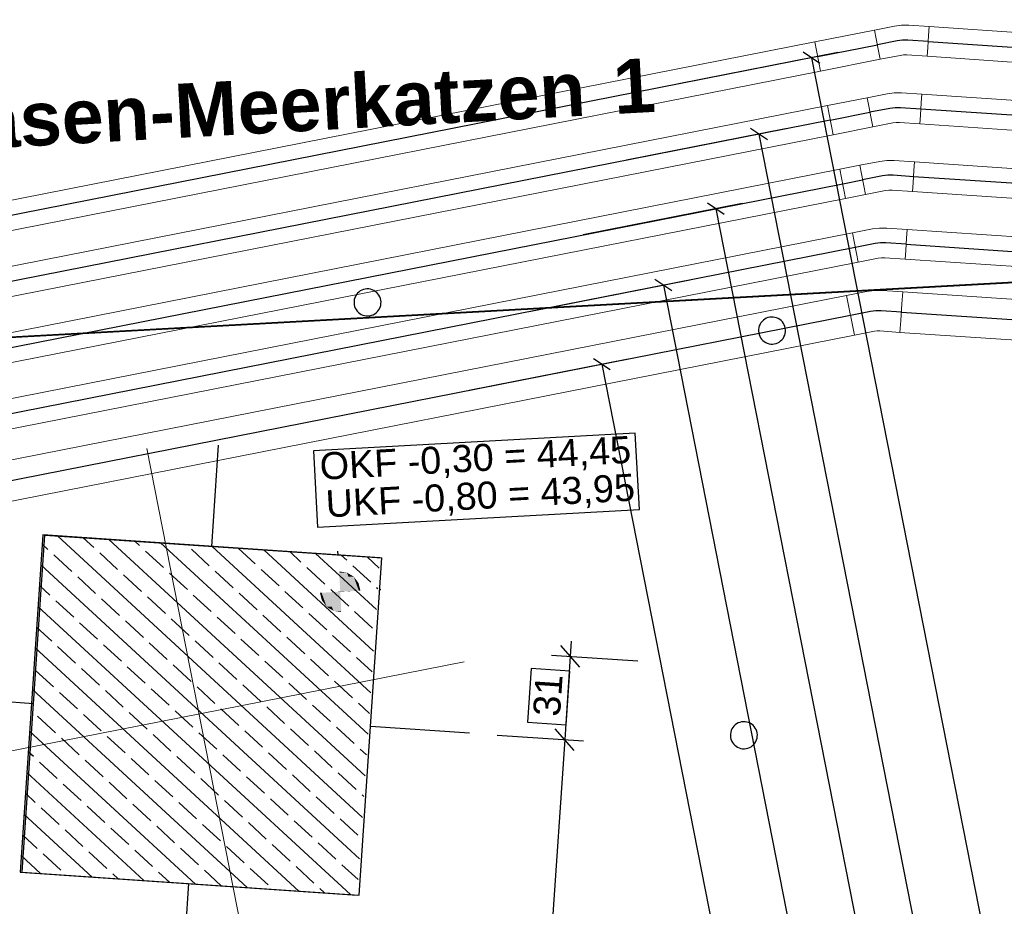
# Model space of a CAD drawing. Extents: x -779 to 790, y -208 to 633.
# Tile 193 of 232: x 237 to 309, y 43 to 108. Entities that reach past the tile are written whole.
import ezdxf
from ezdxf.lldxf.tags import DXFTag

# ---------------------------------------------------------------- set-up
doc = ezdxf.new("R2010")
doc.units = 0
doc.layers.get('0').update_dxf_attribs({"lineweight": 25})
for name, color, linetype, lineweight, true_color in [('01 Höhen im Gebäude - Basis', 7, 'Continuous', 25, 0x848484), ('01 Höhen im Gebäude - Basis-gefuellt', 7, 'Continuous', 35, 0xfefefe), ('02 Raster Bemaßung', 7, 'Continuous', 25, 0x848484), ('02 Raster Gebäude-A07F5V4QWF', 7, 'Continuous', 25, 0x848484), ('20 Fundament-A07F5V4OWF', 7, 'Continuous', 25, 0x848484), ('20 Magerbeton Bohrungen', 7, 'Continuous', 25, 0x848484), ('20 Räume Innen', 9, 'Continuous', 25, 0x808080), ('ELT Leerrohre', 1, 'Continuous', 35, 0xff0000), ('S_Mass', 150, 'Continuous', 25, 0x007fff)]:
    doc.layers.add(name, color=color, linetype=linetype, lineweight=lineweight, true_color=true_color)
doc.layers.add('02 Raster Gebäude-A07F5V53WF', color=7, linetype='Continuous', lineweight=13)
doc.styles.get("Standard").update_dxf_attribs({"font": 'arial.ttf'})
tags = doc.linetypes.add('Raster-A07F5V4TWF', pattern=[0.2, 0.1, -0.05, 0, -0.05]).pattern_tags.tags
tags[10:11] = [DXFTag(74, 4), DXFTag(75, 0), DXFTag(340, '0'), DXFTag(46, 1.0), DXFTag(50, 0.0), DXFTag(44, 0.0), DXFTag(45, 0.0)]
tags[8:9] = [DXFTag(74, 4), DXFTag(75, 0), DXFTag(340, '0'), DXFTag(46, 1.0), DXFTag(50, 0.0), DXFTag(44, 0.0), DXFTag(45, 0.0)]
tags[6:7] = [DXFTag(74, 4), DXFTag(75, 0), DXFTag(340, '0'), DXFTag(46, 1.0), DXFTag(50, 0.0), DXFTag(44, 0.0), DXFTag(45, 0.0)]
tags[4:5] = [DXFTag(74, 4), DXFTag(75, 0), DXFTag(340, '0'), DXFTag(46, 1.0), DXFTag(50, 0.0), DXFTag(44, 0.0), DXFTag(45, 0.0)]
tags = doc.linetypes.add('Raster-A07F5V57WF', pattern=[0.2, 0.1, -0.05, 0, -0.05]).pattern_tags.tags
tags[10:11] = [DXFTag(74, 4), DXFTag(75, 0), DXFTag(340, '0'), DXFTag(46, 1.0), DXFTag(50, 0.0), DXFTag(44, 0.0), DXFTag(45, 0.0)]
tags[8:9] = [DXFTag(74, 4), DXFTag(75, 0), DXFTag(340, '0'), DXFTag(46, 1.0), DXFTag(50, 0.0), DXFTag(44, 0.0), DXFTag(45, 0.0)]
tags[6:7] = [DXFTag(74, 4), DXFTag(75, 0), DXFTag(340, '0'), DXFTag(46, 1.0), DXFTag(50, 0.0), DXFTag(44, 0.0), DXFTag(45, 0.0)]
tags[4:5] = [DXFTag(74, 4), DXFTag(75, 0), DXFTag(340, '0'), DXFTag(46, 1.0), DXFTag(50, 0.0), DXFTag(44, 0.0), DXFTag(45, 0.0)]
tags = doc.linetypes.add('Strichpunkt', pattern=[1, 0.5, -0.25, 0, -0.25]).pattern_tags.tags
tags[10:11] = [DXFTag(74, 4), DXFTag(75, 0), DXFTag(340, '0'), DXFTag(46, 1.0), DXFTag(50, 0.0), DXFTag(44, 0.0), DXFTag(45, 0.0)]
tags[8:9] = [DXFTag(74, 4), DXFTag(75, 0), DXFTag(340, '0'), DXFTag(46, 1.0), DXFTag(50, 0.0), DXFTag(44, 0.0), DXFTag(45, 0.0)]
tags[6:7] = [DXFTag(74, 4), DXFTag(75, 0), DXFTag(340, '0'), DXFTag(46, 1.0), DXFTag(50, 0.0), DXFTag(44, 0.0), DXFTag(45, 0.0)]
tags[4:5] = [DXFTag(74, 4), DXFTag(75, 0), DXFTag(340, '0'), DXFTag(46, 1.0), DXFTag(50, 0.0), DXFTag(44, 0.0), DXFTag(45, 0.0)]
tags = doc.linetypes.add('STRICHPUNKT2', pattern=[12.7, 6.35, -3.175, 0, -3.175]).pattern_tags.tags
tags[10:11] = [DXFTag(74, 4), DXFTag(75, 0), DXFTag(340, '0'), DXFTag(46, 0.0), DXFTag(50, 0.0), DXFTag(44, 0.0), DXFTag(45, 0.0)]
tags[8:9] = [DXFTag(74, 4), DXFTag(75, 0), DXFTag(340, '0'), DXFTag(46, 0.0), DXFTag(50, 0.0), DXFTag(44, 0.0), DXFTag(45, 0.0)]
tags[6:7] = [DXFTag(74, 4), DXFTag(75, 0), DXFTag(340, '0'), DXFTag(46, 0.0), DXFTag(50, 0.0), DXFTag(44, 0.0), DXFTag(45, 0.0)]
tags[4:5] = [DXFTag(74, 4), DXFTag(75, 0), DXFTag(340, '0'), DXFTag(46, 0.0), DXFTag(50, 0.0), DXFTag(44, 0.0), DXFTag(45, 0.0)]
tags = doc.linetypes.add('Wipeout_Contour-A07F5V4SWF', pattern=[1, 0, -1]).pattern_tags.tags
tags[6:7] = [DXFTag(74, 4), DXFTag(75, 0), DXFTag(340, '0'), DXFTag(46, 1.0), DXFTag(50, 0.0), DXFTag(44, 0.0), DXFTag(45, 0.0)]
tags[4:5] = [DXFTag(74, 4), DXFTag(75, 0), DXFTag(340, '0'), DXFTag(46, 1.0), DXFTag(50, 0.0), DXFTag(44, 0.0), DXFTag(45, 0.0)]

# ---------------------------------------------------------------- blocks, each defined once
blk = doc.blocks.new('Referenz-A07F5V4VWF', base_point=(-401.415, -176.34))
at = {"color": 0, "linetype": 'ByBlock', "lineweight": -2, "ltscale": 12.5}
for p, q in [((238.258, 70.157), (236.571, 45.209)), ((263.204, 68.471), (238.258, 70.157)), ((236.571, 45.209), (261.518, 43.523)), ((261.518, 43.523), (261.518, 43.528))]:
    blk.add_line(p, q, dxfattribs=at)
at = {"layer": '01 Höhen im Gebäude - Basis', "color": 0, "linetype": 'Wipeout_Contour-A07F5V4SWF', "lineweight": -2, "ltscale": 1.625}
for p, q in [((282.104, 77.683), (258.277, 76.379)), ((282.413, 72.033), (282.104, 77.683)), ((258.277, 76.379), (258.586, 70.729)), ((258.586, 70.729), (282.413, 72.033))]:
    blk.add_line(p, q, dxfattribs=at)
at = {"layer": '01 Höhen im Gebäude - Basis', "color": 0, "lineweight": -2}
for p, q in [((260.116, 68.679), (260.101, 68.953)), ((263.189, 66.117), (263.26, 66.121))]:
    blk.add_line(p, q, dxfattribs=at)
at = {"layer": '01 Höhen im Gebäude - Basis-gefuellt', "color": 0}
for points in [[(260.204, 67.452), (260.183, 67.452), (260.183, 67.455)], [(260.265, 65.957), (260.204, 67.452), (260.183, 67.452)], [(260.818, 65.987), (260.263, 65.987), (260.204, 67.452)], [(260.762, 67.372), (260.237, 67.372), (260.204, 67.452)], [(260.818, 65.987), (260.762, 67.372), (260.237, 67.372)], [(261.309, 66.014), (260.817, 66.014), (260.762, 67.372)], [(261.266, 67.074), (260.882, 67.074), (260.762, 67.372)], [(261.309, 66.014), (261.266, 67.074), (260.882, 67.074)], [(261.64, 66.032), (261.308, 66.032), (261.266, 67.074)], [(261.617, 66.606), (261.434, 66.606), (261.266, 67.074)], [(261.64, 66.032), (261.617, 66.606), (261.434, 66.606)], [(261.763, 66.039), (261.64, 66.039), (261.617, 66.606)], [(258.889, 65.875), (258.767, 65.875), (258.889, 65.882)], [(258.912, 65.308), (258.889, 65.875), (258.767, 65.875)], [(259.221, 65.882), (258.889, 65.882), (259.22, 65.9)], [(259.095, 65.308), (258.912, 65.308), (258.889, 65.882)], [(259.263, 64.84), (259.221, 65.882), (258.889, 65.882)], [(259.712, 65.9), (259.22, 65.9), (259.711, 65.927)], [(259.647, 64.84), (259.263, 64.84), (259.22, 65.9)], [(259.767, 64.542), (259.712, 65.9), (259.22, 65.9)], [(260.266, 65.927), (259.711, 65.927), (260.265, 65.957)], [(260.292, 64.542), (259.767, 64.542), (259.711, 65.927)], [(260.325, 64.462), (260.266, 65.927), (259.711, 65.927)], [(260.265, 65.957), (260.818, 65.987), (260.263, 65.987)], [(260.346, 64.462), (260.325, 64.462), (260.265, 65.957)], [(260.818, 65.987), (261.309, 66.014), (260.817, 66.014)], [(261.309, 66.014), (261.64, 66.032), (261.308, 66.032)], [(261.64, 66.032), (261.763, 66.039), (261.64, 66.039)], [(259.263, 64.84), (259.095, 65.308), (258.912, 65.308)], [(259.767, 64.542), (259.647, 64.84), (259.263, 64.84)], [(260.325, 64.462), (260.292, 64.542), (259.767, 64.542)], [(260.347, 64.459), (260.346, 64.462), (260.325, 64.462)]]:
    blk.add_solid(points, dxfattribs=at)
at = {"layer": '02 Raster Bemaßung', "color": 0, "lineweight": -2}
for p, q in [((277.99, 60.381), (276.594, 61.979)), ((277.368, 62.303), (277.292, 61.18)), ((275.889, 61.275), (282.281, 60.843)), ((277.292, 61.18), (276.875, 55.016)), ((277.573, 54.217), (276.177, 55.815)), ((271.886, 55.353), (278.278, 54.921)), ((276.875, 55.016), (273.653, 7.35))]:
    blk.add_line(p, q, dxfattribs=at)
at = {"layer": '02 Raster Bemaßung', "color": 0, "linetype": 'Wipeout_Contour-A07F5V4SWF', "lineweight": -2, "ltscale": 1.625}
for p, q in [((274.395, 60.278), (274.126, 56.3)), ((277.246, 60.085), (274.395, 60.278)), ((276.977, 56.107), (277.246, 60.085)), ((274.126, 56.3), (276.977, 56.107))]:
    blk.add_line(p, q, dxfattribs=at)
at = {"layer": '02 Raster Gebäude-A07F5V4QWF', "color": 0, "linetype": 'Raster-A07F5V4TWF', "lineweight": -2, "ltscale": 187.5}
blk.add_line((444.852, 96.184), (-90.346, 66.899), dxfattribs=at)
at = {"layer": '02 Raster Gebäude-A07F5V4QWF', "color": 0, "linetype": 'Strichpunkt', "lineweight": -2, "ltscale": 0.405}
for p, q in [((251.237, 76.797), (250.731, 69.314)), ((237.561, 57.673), (229.931, 58.189)), ((269.845, 55.491), (262.504, 55.987)), ((249.045, 44.37), (244.7, -19.913))]:
    blk.add_line(p, q, dxfattribs=at)
at = {"layer": '20 Fundament-A07F5V4OWF', "color": 0, "lineweight": -2}
for p, q in [((238.258, 70.157), (236.571, 45.209)), ((263.204, 68.471), (238.258, 70.157)), ((261.906, 49.269), (239.334, 70.084)), ((242.032, 69.229), (241.244, 69.955)), ((238.64, 69.091), (238.212, 69.485)), ((262.114, 52.343), (243.155, 69.826)), ((245.423, 69.366), (245.065, 69.697)), ((262.322, 55.416), (246.975, 69.568)), ((262.529, 58.49), (250.796, 69.309)), ((240.405, 67.464), (239.081, 68.684)), ((243.796, 67.601), (242.473, 68.822)), ((247.188, 67.739), (245.865, 68.959)), ((250.58, 67.876), (249.256, 69.097)), ((253.972, 68.014), (252.707, 69.18)), ((262.737, 61.563), (254.617, 69.051)), ((257.363, 68.151), (256.528, 68.922)), ((262.945, 64.637), (258.438, 68.793)), ((260.755, 68.289), (260.348, 68.664)), ((263.153, 67.71), (262.259, 68.534)), ((261.698, 46.196), (238.109, 67.949)), ((262.52, 66.661), (261.196, 67.882)), ((242.169, 65.837), (240.846, 67.057)), ((245.561, 65.974), (244.237, 67.195)), ((248.953, 66.112), (247.629, 67.332)), ((252.344, 66.249), (251.021, 67.47)), ((255.736, 66.387), (254.413, 67.607)), ((259.128, 66.524), (257.805, 67.744)), ((238.777, 65.699), (238.005, 66.412)), ((250.717, 64.485), (249.394, 65.705)), ((254.109, 64.622), (252.786, 65.842)), ((257.501, 64.759), (256.177, 65.98)), ((260.893, 64.897), (259.569, 66.117)), ((263.049, 66.173), (262.961, 66.255)), ((261.02, 43.556), (237.901, 64.875)), ((240.542, 64.072), (239.218, 65.293)), ((243.934, 64.21), (242.61, 65.43)), ((247.325, 64.347), (246.002, 65.568)), ((255.874, 62.995), (254.55, 64.215)), ((259.265, 63.132), (257.942, 64.353)), ((262.657, 63.27), (261.334, 64.49)), ((242.307, 62.445), (240.983, 63.666)), ((245.698, 62.583), (244.375, 63.803)), ((249.09, 62.72), (247.767, 63.94)), ((252.482, 62.857), (251.158, 64.078)), ((238.915, 62.308), (237.797, 63.338)), ((261.03, 61.505), (259.707, 62.725)), ((244.071, 60.818), (242.748, 62.038)), ((247.463, 60.955), (246.139, 62.176)), ((250.855, 61.093), (249.531, 62.313)), ((254.246, 61.23), (252.923, 62.451)), ((257.638, 61.368), (256.315, 62.588)), ((257.199, 43.815), (237.693, 61.802)), ((240.679, 60.681), (239.356, 61.901)), ((249.227, 59.328), (247.904, 60.549)), ((252.619, 59.466), (251.296, 60.686)), ((256.011, 59.603), (254.688, 60.823)), ((259.403, 59.74), (258.079, 60.961)), ((262.633, 60.026), (261.471, 61.098)), ((239.052, 58.916), (237.729, 60.136)), ((242.444, 59.053), (241.12, 60.274)), ((245.836, 59.191), (244.512, 60.411)), ((254.384, 57.838), (253.06, 59.059)), ((257.776, 57.976), (256.452, 59.196)), ((261.167, 58.113), (259.844, 59.334)), ((253.378, 44.073), (237.485, 58.728)), ((240.817, 57.289), (239.493, 58.509)), ((244.209, 57.426), (242.885, 58.647)), ((247.6, 57.564), (246.277, 58.784)), ((250.992, 57.701), (249.669, 58.921)), ((259.54, 56.349), (258.217, 57.569)), ((262.426, 56.953), (261.609, 57.706)), ((237.425, 57.151), (237.381, 57.192)), ((242.581, 55.662), (241.258, 56.882)), ((245.973, 55.799), (244.65, 57.019)), ((249.365, 55.936), (248.041, 57.157)), ((252.757, 56.074), (251.433, 57.294)), ((256.148, 56.211), (254.825, 57.432)), ((239.19, 55.524), (237.866, 56.745)), ((249.557, 44.331), (237.278, 55.655)), ((247.738, 54.172), (246.414, 55.392)), ((251.129, 54.309), (249.806, 55.53)), ((254.521, 54.447), (253.198, 55.667)), ((257.913, 54.584), (256.59, 55.804)), ((261.305, 54.721), (259.981, 55.942)), ((240.954, 53.897), (239.631, 55.117)), ((244.346, 54.034), (243.022, 55.255)), ((237.562, 53.76), (237.174, 54.118)), ((256.286, 52.819), (254.962, 54.04)), ((259.678, 52.957), (258.354, 54.177)), ((262.218, 53.88), (261.746, 54.315)), ((239.327, 52.132), (238.004, 53.353)), ((242.719, 52.27), (241.395, 53.49)), ((246.111, 52.407), (244.787, 53.628)), ((249.502, 52.545), (248.179, 53.765)), ((252.894, 52.682), (251.571, 53.902)), ((245.736, 44.589), (237.07, 52.581)), ((261.442, 51.33), (260.119, 52.55)), ((244.483, 50.643), (243.16, 51.863)), ((247.875, 50.78), (246.552, 52)), ((251.267, 50.917), (249.943, 52.138)), ((254.659, 51.055), (253.335, 52.275)), ((258.05, 51.192), (256.727, 52.413)), ((237.7, 50.368), (236.966, 51.045)), ((241.092, 50.505), (239.768, 51.726)), ((249.64, 49.153), (248.316, 50.373)), ((253.031, 49.29), (251.708, 50.511)), ((256.423, 49.428), (255.1, 50.648)), ((259.815, 49.565), (258.492, 50.785)), ((262.01, 50.806), (261.883, 50.923)), ((239.464, 48.741), (238.141, 49.961)), ((242.856, 48.878), (241.533, 50.098)), ((246.248, 49.015), (244.924, 50.236)), ((241.916, 44.848), (236.862, 49.508)), ((254.796, 47.663), (253.473, 48.883)), ((258.188, 47.801), (256.864, 49.021)), ((261.58, 47.938), (260.256, 49.158)), ((241.229, 47.113), (239.906, 48.334)), ((244.621, 47.251), (243.297, 48.471)), ((248.013, 47.388), (246.689, 48.609)), ((251.404, 47.526), (250.081, 48.746)), ((237.837, 46.976), (236.758, 47.971)), ((259.952, 46.173), (258.629, 47.394)), ((242.994, 45.486), (241.67, 46.707)), ((246.385, 45.624), (245.062, 46.844)), ((249.777, 45.761), (248.454, 46.981)), ((253.169, 45.899), (251.845, 47.119)), ((256.561, 46.036), (255.237, 47.256)), ((238.095, 45.106), (236.654, 46.434)), ((239.602, 45.349), (238.278, 46.569)), ((236.571, 45.209), (261.518, 43.523)), ((247.647, 44.46), (246.827, 45.217)), ((251.468, 44.202), (250.218, 45.354)), ((254.933, 44.271), (253.61, 45.492)), ((258.325, 44.409), (257.002, 45.629)), ((261.595, 44.659), (260.394, 45.767)), ((243.826, 44.719), (243.435, 45.079)), ((259.11, 43.686), (258.766, 44.002)), ((261.518, 43.523), (261.518, 43.528))]:
    blk.add_line(p, q, dxfattribs=at)
at = {"layer": '20 Magerbeton Bohrungen', "color": 0, "lineweight": -2}
for p, q in [((261.751, 88.201), (261.645, 88.124)), ((261.866, 88.263), (261.751, 88.201)), ((261.988, 88.31), (261.866, 88.263)), ((262.115, 88.341), (261.988, 88.31)), ((262.245, 88.355), (262.115, 88.341)), ((262.376, 88.352), (262.245, 88.355)), ((262.505, 88.331), (262.376, 88.352)), ((262.631, 88.294), (262.505, 88.331)), ((262.75, 88.241), (262.631, 88.294)), ((262.862, 88.173), (262.75, 88.241)), ((262.964, 88.091), (262.862, 88.173)), ((261.29, 87.446), (261.286, 87.315)), ((261.31, 87.575), (261.29, 87.446)), ((261.347, 87.701), (261.31, 87.575)), ((261.4, 87.82), (261.347, 87.701)), ((261.468, 87.932), (261.4, 87.82)), ((261.551, 88.034), (261.468, 87.932)), ((261.645, 88.124), (261.551, 88.034)), ((263.054, 87.996), (262.964, 88.091)), ((263.131, 87.89), (263.054, 87.996)), ((263.194, 87.775), (263.131, 87.89)), ((263.241, 87.653), (263.194, 87.775)), ((263.271, 87.526), (263.241, 87.653)), ((263.285, 87.396), (263.271, 87.526)), ((261.286, 87.315), (261.3, 87.185)), ((261.3, 87.185), (261.331, 87.058)), ((261.331, 87.058), (261.378, 86.936)), ((261.378, 86.936), (261.441, 86.821)), ((261.441, 86.821), (261.518, 86.715)), ((261.518, 86.715), (261.608, 86.62)), ((263.021, 86.678), (263.103, 86.779)), ((263.103, 86.779), (263.171, 86.891)), ((263.171, 86.891), (263.224, 87.011)), ((263.224, 87.011), (263.261, 87.136)), ((263.261, 87.136), (263.282, 87.265)), ((263.282, 87.265), (263.285, 87.396)), ((261.608, 86.62), (261.71, 86.538)), ((261.71, 86.538), (261.821, 86.47)), ((261.821, 86.47), (261.941, 86.417)), ((261.941, 86.417), (262.066, 86.38)), ((262.066, 86.38), (262.195, 86.36)), ((262.195, 86.36), (262.326, 86.356)), ((262.326, 86.356), (262.456, 86.37)), ((262.456, 86.37), (262.584, 86.401)), ((262.584, 86.401), (262.706, 86.448)), ((262.706, 86.448), (262.82, 86.51)), ((262.82, 86.51), (262.926, 86.588)), ((262.926, 86.588), (263.021, 86.678)), ((291.577, 86.041), (291.482, 85.951)), ((291.683, 86.118), (291.577, 86.041)), ((291.797, 86.181), (291.683, 86.118)), ((291.92, 86.228), (291.797, 86.181)), ((292.047, 86.258), (291.92, 86.228)), ((292.177, 86.272), (292.047, 86.258)), ((292.308, 86.269), (292.177, 86.272)), ((292.437, 86.249), (292.308, 86.269)), ((292.562, 86.212), (292.437, 86.249)), ((292.682, 86.158), (292.562, 86.212)), ((292.793, 86.09), (292.682, 86.158)), ((292.895, 86.008), (292.793, 86.09)), ((292.985, 85.913), (292.895, 86.008)), ((291.221, 85.363), (291.218, 85.232)), ((291.242, 85.492), (291.221, 85.363)), ((291.279, 85.618), (291.242, 85.492)), ((291.332, 85.737), (291.279, 85.618)), ((291.4, 85.849), (291.332, 85.737)), ((291.482, 85.951), (291.4, 85.849)), ((293.062, 85.808), (292.985, 85.913)), ((293.125, 85.693), (293.062, 85.808)), ((293.172, 85.571), (293.125, 85.693)), ((293.203, 85.443), (293.172, 85.571)), ((293.217, 85.313), (293.203, 85.443)), ((293.213, 85.183), (293.217, 85.313)), ((291.218, 85.232), (291.232, 85.102)), ((291.232, 85.102), (291.262, 84.975)), ((291.262, 84.975), (291.31, 84.853)), ((291.31, 84.853), (291.372, 84.738)), ((291.372, 84.738), (291.449, 84.632)), ((291.449, 84.632), (291.539, 84.538)), ((291.539, 84.538), (291.641, 84.455)), ((292.858, 84.505), (292.953, 84.595)), ((292.953, 84.595), (293.035, 84.697)), ((293.035, 84.697), (293.103, 84.808)), ((293.103, 84.808), (293.156, 84.928)), ((293.156, 84.928), (293.193, 85.053)), ((293.193, 85.053), (293.213, 85.183)), ((291.641, 84.455), (291.753, 84.387)), ((291.753, 84.387), (291.872, 84.334)), ((291.872, 84.334), (291.998, 84.297)), ((291.998, 84.297), (292.127, 84.277)), ((292.127, 84.277), (292.258, 84.273)), ((292.258, 84.273), (292.388, 84.287)), ((292.388, 84.287), (292.515, 84.318)), ((292.515, 84.318), (292.637, 84.365)), ((292.637, 84.365), (292.752, 84.428)), ((292.752, 84.428), (292.858, 84.505)), ((289.494, 56.109), (289.399, 56.019)), ((289.6, 56.186), (289.494, 56.109)), ((289.715, 56.249), (289.6, 56.186)), ((289.837, 56.296), (289.715, 56.249)), ((289.964, 56.327), (289.837, 56.296)), ((290.094, 56.341), (289.964, 56.327)), ((290.225, 56.337), (290.094, 56.341)), ((290.354, 56.317), (290.225, 56.337)), ((290.479, 56.28), (290.354, 56.317)), ((290.599, 56.227), (290.479, 56.28)), ((290.711, 56.159), (290.599, 56.227)), ((290.812, 56.077), (290.711, 56.159)), ((289.138, 55.432), (289.135, 55.301)), ((289.159, 55.561), (289.138, 55.432)), ((289.196, 55.686), (289.159, 55.561)), ((289.249, 55.806), (289.196, 55.686)), ((289.317, 55.918), (289.249, 55.806)), ((289.399, 56.019), (289.317, 55.918)), ((290.903, 55.982), (290.812, 56.077)), ((290.98, 55.876), (290.903, 55.982)), ((291.042, 55.761), (290.98, 55.876)), ((291.089, 55.639), (291.042, 55.761)), ((291.12, 55.512), (291.089, 55.639)), ((291.134, 55.382), (291.12, 55.512)), ((291.13, 55.251), (291.134, 55.382)), ((289.135, 55.301), (289.149, 55.171)), ((289.149, 55.171), (289.18, 55.044)), ((289.18, 55.044), (289.227, 54.921)), ((289.227, 54.921), (289.289, 54.807)), ((289.289, 54.807), (289.366, 54.701)), ((289.366, 54.701), (289.456, 54.606)), ((290.775, 54.573), (290.87, 54.663)), ((290.87, 54.663), (290.952, 54.765)), ((290.952, 54.765), (291.02, 54.877)), ((291.02, 54.877), (291.073, 54.996)), ((291.073, 54.996), (291.11, 55.122)), ((291.11, 55.122), (291.13, 55.251)), ((289.456, 54.606), (289.558, 54.524)), ((289.558, 54.524), (289.67, 54.456)), ((289.67, 54.456), (289.789, 54.403)), ((289.789, 54.403), (289.915, 54.366)), ((289.915, 54.366), (290.044, 54.345)), ((290.044, 54.345), (290.175, 54.342)), ((290.175, 54.342), (290.305, 54.356)), ((290.305, 54.356), (290.432, 54.387)), ((290.432, 54.387), (290.554, 54.434)), ((290.554, 54.434), (290.669, 54.496)), ((290.669, 54.496), (290.775, 54.573))]:
    blk.add_line(p, q, dxfattribs=at)
at = {"layer": '01 Höhen im Gebäude - Basis', "color": 0, "linetype": 'ByBlock', "lineweight": -2, "ltscale": 0.21125, "char_height": 2.00026, "attachment_point": 1, "rotation": 3.13197}
for s, insert in [('{\\fArial;OKF -0,30 = 44,45}', (258.695, 76.23)), ('{\\fArial;UKF -0,80 = 43,95}', (259.14, 73.45))]:
    blk.add_mtext(s, dxfattribs=dict(at, insert=insert))
at = {"layer": '02 Raster Bemaßung', "color": 0, "linetype": 'ByBlock', "lineweight": -2, "ltscale": 2.25, "insert": (274.525, 56.818), "char_height": 2.00026, "attachment_point": 1, "rotation": 86.13285}
blk.add_mtext('{\\fArial;31}', dxfattribs=at)
blk = doc.blocks.new('Referenz-A07F5V59WF', base_point=(-759.499, -206.186))
at = {"layer": '02 Raster Gebäude-A07F5V53WF', "color": 0, "linetype": 'Raster-A07F5V57WF', "ltscale": 117.000008}
blk.add_line((444.745, 96.255), (-284.586, 56.338), dxfattribs=at)
at = {"layer": '02 Raster Gebäude-A07F5V53WF', "color": 0, "linetype": 'Continuous', "ltscale": 117.000008}
for p, q in [((245.962, 76.54), (264.645, -18.554)), ((269.441, 60.771), (230.194, 53.061))]:
    blk.add_line(p, q, dxfattribs=at)
at = {"layer": '20 Räume Innen', "color": 0, "linetype": 'Continuous', "lineweight": -2, "ltscale": 225.000015, "char_height": 3.99976, "attachment_point": 1, "rotation": 3.1327}
for s, insert in [('{\\fArial|b1|i0;1}', (280.358, 105.283)), ('{\\fArial|b1|i0;Weißnasen-Meerkatzen}', (216.591, 101.793))]:
    blk.add_mtext(s, dxfattribs=dict(at, insert=insert))
blk = doc.blocks.new('Maß-A07F5VG5WF', base_point=(285.323, -32.242))
at = {"color": 0, "linetype": 'ByBlock', "lineweight": -2, "ltscale": 0.25}
for p, q in [((297.097, 105.842), (285.323, 103.525)), ((295.757, 105.038), (294.512, 105.874)), ((295.134, 105.456), (321.857, -30.311))]:
    blk.add_line(p, q, dxfattribs=at)
blk = doc.blocks.new('Maß-A07F5VG7WF', base_point=(281.442, -33.188))
at = {"color": 0, "linetype": 'ByBlock', "lineweight": -2, "ltscale": 0.25}
for p, q in [((293.216, 100.186), (281.442, 97.869)), ((291.876, 99.382), (290.631, 100.218)), ((291.254, 99.8), (317.049, -31.257))]:
    blk.add_line(p, q, dxfattribs=at)
blk = doc.blocks.new('Maß-A07F5VGBWF', base_point=(278.248, -33.999))
at = {"color": 0, "linetype": 'ByBlock', "lineweight": -2, "ltscale": 0.25}
for p, q in [((290.022, 94.665), (278.248, 92.348)), ((288.682, 93.861), (287.437, 94.697)), ((288.06, 94.279), (312.928, -32.068))]:
    blk.add_line(p, q, dxfattribs=at)
blk = doc.blocks.new('Maß-A07F5VGDWF', base_point=(274.367, -34.946))
at = {"color": 0, "linetype": 'ByBlock', "lineweight": -2, "ltscale": 0.25}
for p, q in [((286.141, 89.009), (274.367, 86.692)), ((284.802, 88.205), (283.556, 89.041)), ((284.179, 88.623), (308.121, -33.014))]:
    blk.add_line(p, q, dxfattribs=at)
blk = doc.blocks.new('Maß-A07F5VGFWF', base_point=(269.811, -36.027))
at = {"color": 0, "linetype": 'ByBlock', "lineweight": -2, "ltscale": 0.25}
for p, q in [((281.585, 83.163), (269.811, 80.845)), ((280.245, 82.359), (278.999, 83.195)), ((279.622, 82.777), (302.626, -34.096))]:
    blk.add_line(p, q, dxfattribs=at)

msp = doc.modelspace()

# ---------------------------------------------------------------- linework, layer by layer
at = {"color": 8, "lineweight": 25, "true_color": 0x808080}
for p, q in [((236.719, 45.203), (238.404, 70.147)), ((238.404, 70.147), (263.347, 68.461)), ((261.662, 43.518), (263.347, 68.461)), ((236.719, 45.203), (261.662, 43.518))]:
    msp.add_line(p, q, dxfattribs=at)
at = {"layer": 'ELT Leerrohre', "color": 1, "lineweight": 13, "true_color": 0xff0000}
for p, q in [((301.811, 107.855), (301.279, 107.786)), ((302.347, 107.854), (301.811, 107.855)), ((303.85, 107.753), (302.347, 107.854)), ((299.801, 107.496), (295.386, 106.627)), ((301.279, 107.786), (299.801, 107.496)), ((299.926, 106.863), (299.801, 107.496)), ((299.801, 107.496), (299.926, 106.863)), ((303.745, 106.201), (303.806, 107.11)), ((303.806, 107.11), (303.745, 106.201)), ((303.806, 107.11), (303.85, 107.753)), ((303.85, 107.753), (303.806, 107.11)), ((423.577, 99.665), (303.85, 107.753)), ((295.386, 106.627), (177.645, 83.452)), ((295.51, 105.994), (295.386, 106.627)), ((295.386, 106.627), (295.51, 105.994)), ((300.102, 105.969), (299.926, 106.863)), ((299.926, 106.863), (300.102, 105.969)), ((295.686, 105.1), (295.51, 105.994)), ((295.51, 105.994), (295.686, 105.1)), ((300.226, 105.337), (300.102, 105.969)), ((300.102, 105.969), (300.226, 105.337)), ((301.95, 105.66), (301.704, 105.628)), ((302.199, 105.659), (301.95, 105.66)), ((302.199, 105.659), (303.701, 105.558)), ((303.701, 105.558), (303.745, 106.201)), ((303.745, 106.201), (303.701, 105.558)), ((295.811, 104.468), (295.686, 105.1)), ((295.686, 105.1), (295.811, 104.468)), ((295.811, 104.468), (300.226, 105.337)), ((300.226, 105.337), (301.704, 105.628)), ((303.701, 105.558), (423.428, 97.47)), ((178.07, 81.293), (295.811, 104.468)), ((300.734, 102.787), (299.256, 102.496)), ((301.266, 102.856), (300.734, 102.787)), ((301.802, 102.855), (301.266, 102.856)), ((303.305, 102.754), (301.802, 102.855)), ((303.261, 102.111), (303.305, 102.754)), ((303.261, 102.111), (303.305, 102.754)), ((423.032, 94.665), (303.305, 102.754)), ((299.256, 102.496), (296.313, 101.917)), ((299.381, 101.864), (299.256, 102.496)), ((299.256, 102.496), (299.381, 101.864)), ((303.2, 101.201), (303.261, 102.111)), ((303.2, 101.201), (303.261, 102.111)), ((296.313, 101.917), (178.572, 78.742)), ((296.437, 101.285), (296.313, 101.917)), ((296.313, 101.917), (296.437, 101.285)), ((296.613, 100.391), (296.437, 101.285)), ((296.437, 101.285), (296.613, 100.391)), ((299.557, 100.97), (299.381, 101.864)), ((299.381, 101.864), (299.557, 100.97)), ((299.681, 100.338), (299.557, 100.97)), ((299.557, 100.97), (299.681, 100.338)), ((299.681, 100.338), (301.159, 100.629)), ((301.405, 100.661), (301.159, 100.629)), ((301.654, 100.66), (301.405, 100.661)), ((301.654, 100.66), (303.157, 100.559)), ((303.157, 100.559), (303.2, 101.201)), ((303.157, 100.559), (303.2, 101.201)), ((303.157, 100.559), (422.884, 92.47)), ((296.738, 99.758), (296.613, 100.391)), ((296.613, 100.391), (296.738, 99.758)), ((296.738, 99.758), (299.681, 100.338)), ((178.997, 76.583), (296.738, 99.758)), ((300.189, 97.788), (298.712, 97.497)), ((300.721, 97.857), (300.189, 97.788)), ((301.257, 97.856), (300.721, 97.857)), ((302.76, 97.754), (301.257, 97.856)), ((302.717, 97.111), (302.76, 97.754)), ((302.717, 97.111), (302.76, 97.754)), ((422.487, 89.666), (302.76, 97.754)), ((297.24, 97.207), (179.499, 74.032)), ((298.712, 97.497), (297.24, 97.207)), ((297.24, 97.207), (297.364, 96.575)), ((297.24, 97.207), (297.364, 96.575)), ((298.836, 96.865), (298.712, 97.497)), ((298.712, 97.497), (298.836, 96.865)), ((302.655, 96.202), (302.717, 97.111)), ((302.655, 96.202), (302.717, 97.111)), ((297.364, 96.575), (297.54, 95.681)), ((297.364, 96.575), (297.54, 95.681)), ((299.012, 95.971), (298.836, 96.865)), ((298.836, 96.865), (299.012, 95.971)), ((302.612, 95.559), (302.655, 96.202)), ((302.612, 95.559), (302.655, 96.202)), ((297.54, 95.681), (297.665, 95.049)), ((297.54, 95.681), (297.665, 95.049)), ((299.137, 95.338), (299.012, 95.971)), ((299.012, 95.971), (299.137, 95.338)), ((299.137, 95.338), (300.614, 95.629)), ((300.861, 95.661), (300.614, 95.629)), ((301.109, 95.661), (300.861, 95.661)), ((301.109, 95.661), (302.612, 95.559)), ((302.612, 95.559), (422.339, 87.471)), ((179.924, 71.874), (297.665, 95.049)), ((297.665, 95.049), (299.137, 95.338)), ((299.645, 92.789), (298.167, 92.498)), ((300.176, 92.857), (299.645, 92.789)), ((300.713, 92.856), (300.176, 92.857)), ((302.215, 92.755), (300.713, 92.856)), ((302.172, 92.112), (302.215, 92.755)), ((302.215, 92.755), (302.172, 92.112)), ((421.942, 84.667), (302.215, 92.755)), ((298.167, 92.498), (180.426, 69.323)), ((298.291, 91.865), (298.167, 92.498)), ((298.291, 91.865), (298.167, 92.498)), ((298.467, 90.971), (298.291, 91.865)), ((298.467, 90.971), (298.291, 91.865)), ((302.11, 91.203), (302.172, 92.112)), ((302.172, 92.112), (302.11, 91.203)), ((302.067, 90.56), (302.11, 91.203)), ((302.11, 91.203), (302.067, 90.56)), ((298.592, 90.339), (298.467, 90.971)), ((298.592, 90.339), (298.467, 90.971)), ((298.592, 90.339), (300.069, 90.63)), ((300.316, 90.662), (300.069, 90.63)), ((300.564, 90.661), (300.316, 90.662)), ((300.564, 90.661), (302.067, 90.56)), ((302.067, 90.56), (421.794, 82.472)), ((180.851, 67.164), (298.592, 90.339)), ((299.214, 88.162), (297.737, 87.871)), ((299.798, 88.238), (299.214, 88.162)), ((300.387, 88.236), (299.798, 88.238)), ((301.889, 88.135), (300.387, 88.236)), ((297.737, 87.871), (179.996, 64.696)), ((297.906, 87.009), (297.737, 87.871)), ((297.906, 87.009), (297.737, 87.871)), ((301.83, 87.258), (301.889, 88.135)), ((301.889, 88.135), (301.83, 87.258)), ((421.616, 80.047), (301.889, 88.135)), ((298.146, 85.79), (297.906, 87.009)), ((298.146, 85.79), (297.906, 87.009)), ((301.746, 86.018), (301.83, 87.258)), ((301.83, 87.258), (301.746, 86.018)), ((301.687, 85.142), (301.746, 86.018)), ((301.746, 86.018), (301.687, 85.142)), ((298.316, 84.927), (298.146, 85.79)), ((298.316, 84.927), (298.146, 85.79)), ((180.575, 61.753), (298.316, 84.927)), ((298.316, 84.927), (299.794, 85.218)), ((299.988, 85.244), (299.794, 85.218)), ((300.185, 85.243), (299.988, 85.244)), ((300.185, 85.243), (301.687, 85.142)), ((301.687, 85.142), (421.414, 77.053))]:
    msp.add_line(p, q, dxfattribs=at)
at = {"layer": 'ELT Leerrohre', "color": 1, "linetype": 'STRICHPUNKT2', "lineweight": 25, "ltscale": 0.25, "true_color": 0xff0000}
for p, q in [((295.598, 105.547), (300.014, 106.416)), ((301.491, 106.707), (300.014, 106.416)), ((301.88, 106.758), (301.491, 106.707)), ((302.273, 106.757), (301.88, 106.758)), ((303.775, 106.655), (302.273, 106.757)), ((303.775, 106.655), (423.503, 98.567)), ((295.598, 105.547), (177.857, 82.372)), ((296.525, 100.838), (299.469, 101.417)), ((300.946, 101.708), (299.469, 101.417)), ((301.336, 101.758), (300.946, 101.708)), ((301.728, 101.758), (301.336, 101.758)), ((303.231, 101.656), (301.728, 101.758)), ((422.958, 93.568), (303.231, 101.656)), ((296.525, 100.838), (178.784, 77.663)), ((297.452, 96.128), (298.924, 96.418)), ((300.402, 96.709), (298.924, 96.418)), ((300.791, 96.759), (300.402, 96.709)), ((301.183, 96.758), (300.791, 96.759)), ((302.686, 96.657), (301.183, 96.758)), ((422.413, 88.568), (302.686, 96.657)), ((179.711, 72.953), (297.452, 96.128)), ((298.379, 91.418), (180.638, 68.243)), ((299.857, 91.709), (298.379, 91.418)), ((300.246, 91.76), (299.857, 91.709)), ((300.639, 91.759), (300.246, 91.76)), ((302.141, 91.657), (300.639, 91.759)), ((302.141, 91.657), (421.868, 83.569)), ((299.893, 86.741), (299.504, 86.69)), ((300.286, 86.74), (299.893, 86.741)), ((301.788, 86.638), (300.286, 86.74)), ((298.026, 86.399), (180.286, 63.224)), ((299.504, 86.69), (298.026, 86.399)), ((301.788, 86.638), (421.515, 78.55))]:
    msp.add_line(p, q, dxfattribs=at)

# ---------------------------------------------------------------- block references
at = {"color": 8, "lineweight": 25, "ltscale": 1250, "true_color": 0x808080}
msp.add_blockref('Referenz-A07F5V59WF', (-759.499, -206.186), dxfattribs=at)
at = {"color": 8, "lineweight": 25, "ltscale": 12.5, "true_color": 0x808080}
msp.add_blockref('Referenz-A07F5V4VWF', (-401.415, -176.34), dxfattribs=at)
at = {"layer": 'S_Mass', "ltscale": 0.25}
for name, p in [('Maß-A07F5VG5WF', (285.323, -32.242)), ('Maß-A07F5VG7WF', (281.442, -33.188)), ('Maß-A07F5VGBWF', (278.248, -33.999)), ('Maß-A07F5VGDWF', (274.367, -34.946)), ('Maß-A07F5VGFWF', (269.811, -36.027))]:
    msp.add_blockref(name, p, dxfattribs=at)

# ---------------------------------------------------------------- texts
at = {"layer": 'ELT Leerrohre', "color": 1, "lineweight": 13, "ltscale": 0.13, "true_color": 0xff0000, "insert": (227.31, 110.44), "char_height": 3, "attachment_point": 1, "rotation": 10.93245}
msp.add_mtext('{\\fArial;ca. 43,20 H ü.NN}', dxfattribs=at)

doc.saveas('drawing.dxf')
